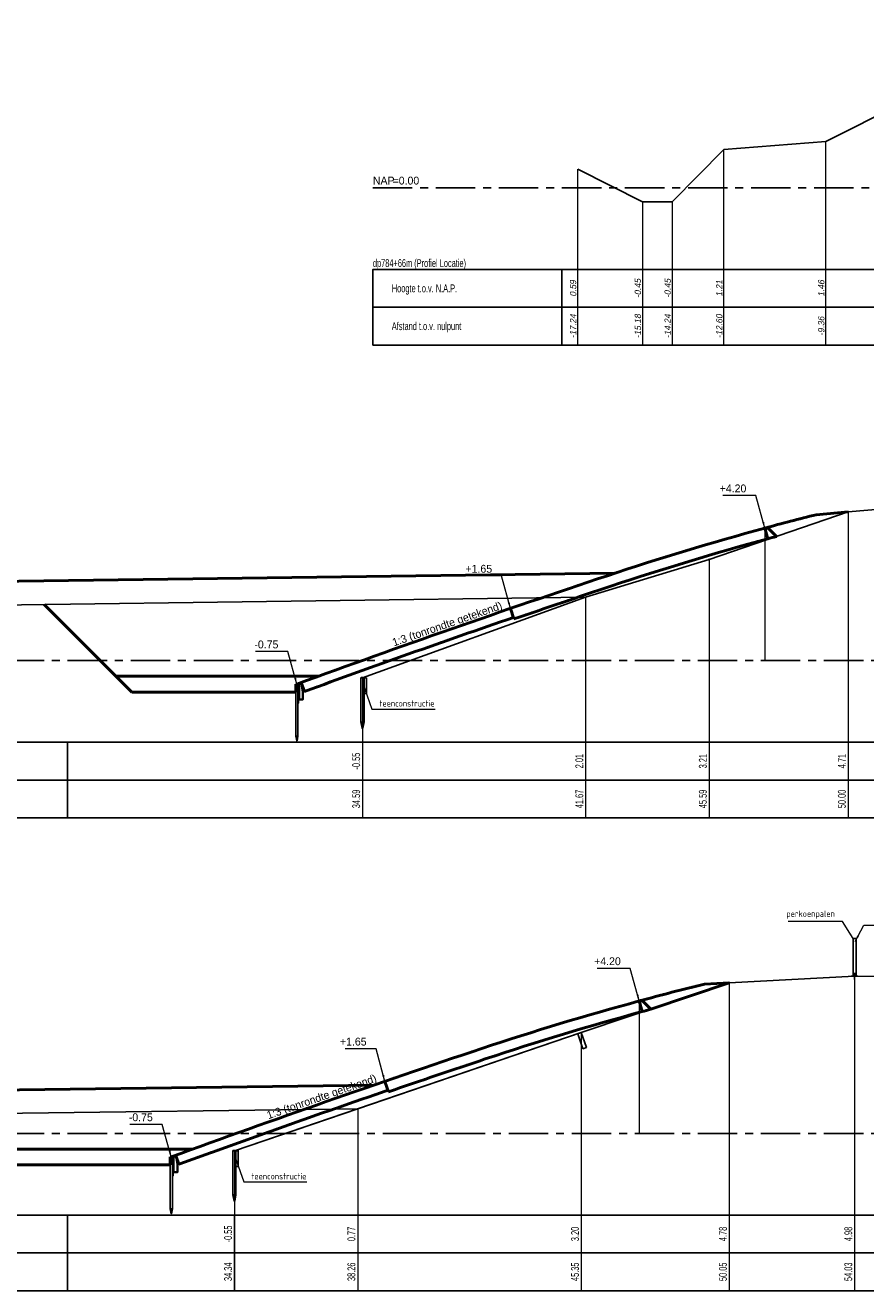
# Model space of a CAD drawing. Header units: metres. Extents: x -7 to 2281, y 7146 to 7816.
# Tile 25 of 29: x 2176 to 2203, y 7656 to 7696. Entities that reach past the tile are written whole.
import ezdxf
from ezdxf.enums import TextEntityAlignment as Align

# ---------------------------------------------------------------- set-up
doc = ezdxf.new("R2010")
doc.units = ezdxf.units.M
doc.linetypes.add('NAP', pattern=[20, 12.5, -2.5, 2.5, -2.5])
for name, color, linetype in [('887', 198, 'Continuous'), ('BS-BETONBAND', 255, 'Continuous'), ('BS-GRASVLAK', 1, 'Continuous'), ('BS-HEKWERK-KL-1_5M', 1, 'Continuous'), ('BS-KRUINLIJN', 1, 'Continuous'), ('BS-RASTER', 255, 'Continuous'), ('BS-STEENZETTINGSVLAK', 198, 'Continuous'), ('BS-TEENSCHOT-GECONSTRUEERD', 198, 'Continuous'), ('BS-ZANDLIJN', 32, 'Continuous'), ('DP-BS-profiel', 2, 'Continuous'), ('DP-Matenbalk', 7, 'Continuous'), ('DP-Matenbalk_bestaandehoogten', 6, 'Continuous'), ('DP-NAP-lijn', 5, 'NAP')]:
    doc.layers.add(name, color=color, linetype=linetype)
for name, color, linetype, lineweight in [('DP-BS-maatvoering', 2, 'Continuous', 20), ('DP-BS-matenbalk_verlenglijnen', 253, 'Continuous', 0), ('DP-Matenbalk_nwhoogten', 7, 'Continuous', 35), ('DP-NW-maatvoering', 7, 'Continuous', 35), ('DP-NW-matenbalk_verlenglijnen', 135, 'Continuous', 0), ('DP-NW-profiel', 4, 'Continuous', 50), ('DP-NW-teenschot', 2, 'Continuous', 25), ('DP-Uitvullaag', 1, 'Uitvullaag', 18), ('TM-Glooiing', 4, 'Continuous', 50)]:
    doc.layers.add(name, color=color, linetype=linetype, lineweight=lineweight)
doc.styles.add('bestomschr', font='isocp.shx', dxfattribs={"width": 0.96})
doc.styles.add('dp-besthgt', font='StagCAD.ttf', dxfattribs={"oblique": 10, "height": 0.2})
doc.styles.add('dp-nwhgt', font='StagCAD.ttf', dxfattribs={"height": 0.25})
doc.styles.add('StagCAD', font='StagCAD.ttf')
doc.linetypes.add('Uitvullaag', pattern='A,0,-0.005,[191,UITVULLAAG.shx,S=0.007,R=0,X=0,Y=0],-0.5', length=0.505)
doc.dimstyles.new('best-leader 1_100', dxfattribs={"dimscale": 0.1, "dimtxt": 2, "dimasz": 1.6, "dimexe": 0, "dimexo": 0, "dimgap": 0.8, "dimtad": 1, "dimrnd": 0.001, "dimzin": 1, "dimdsep": 46, "dimtxsty": 'bestomschr', "dimblk": 'RAD_PIJL', "dimcen": 0.09, "dimse1": 1, "dimse2": 1, "dimclrd": 212, "dimclre": 1, "dimclrt": 2, "dimazin": 0, "dimtfac": 1, "dimtix": 1, "dimtmove": 0, "dimatfit": 0, "dimfxl": 1, "dimtvp": 0.83, "dimtolj": 1, "dimtzin": 0, "dimlwd": 5, "dimarcsym": 0})
doc.dimstyles.new('leader 1_100', dxfattribs={"dimscale": 0.1, "dimtxt": 2.5, "dimasz": 2, "dimexe": 0, "dimexo": 0, "dimgap": 1, "dimtad": 1, "dimrnd": 0.001, "dimzin": 1, "dimdsep": 46, "dimtxsty": 'StagCAD', "dimblk": 'RAD_PIJL', "dimcen": 0.09, "dimse1": 1, "dimse2": 1, "dimclrd": 1, "dimclre": 1, "dimclrt": 7, "dimazin": 0, "dimtfac": 1, "dimtix": 1, "dimtmove": 0, "dimatfit": 0, "dimfxl": 1, "dimtvp": 0.83, "dimtolj": 1, "dimtzin": 0, "dimlwd": 15, "dimarcsym": 0})

# ---------------------------------------------------------------- blocks, each defined once
blk = doc.blocks.new('123', base_point=(750, -20.1))
at = {"layer": 'BS-HEKWERK-KL-1_5M'}
for points in [[(749.75, -20.35), (750.25, -19.85)], [(750.25, -20.35), (749.75, -19.85)]]:
    blk.add_lwpolyline(points, dxfattribs=at)
blk = doc.blocks.new('RAD_PIJL')
at = {"color": 1, "linetype": 'Continuous'}
blk.add_solid([(-2.83, -0.75), (-2.83, 0.75), (0, 0)], dxfattribs=at)
blk = doc.blocks.new('NWHO')
at = {"layer": 'DP-Matenbalk_nwhoogten', "style": 'dp-nwhgt'}
for tag, p in [('AFSTAND', (0.6, -0.013)), ('HOOGTE', (1.8, -0.013))]:
    blk.add_attdef(tag, text='', height=0.25, dxfattribs=at).set_placement(p, align=Align.BOTTOM_CENTER)
blk = doc.blocks.new('*U98')
at = {"layer": 'DP-NAP-lijn'}
blk.add_line((0, 0), (309.21, 0), dxfattribs=at)
at = {"layer": 'DP-NAP-lijn', "style": 'StagCAD'}
blk.add_text('NAP', height=2.5, dxfattribs=at).set_placement((0, 1))
blk.add_attdef('NAPLIJN', (6.25, 1), '', height=2.5, dxfattribs=at)
blk = doc.blocks.new('A$C1D5B72DA')
at = {"layer": 'DP-BS-profiel'}
blk.add_lwpolyline([(-40.57, -0.55), (-36.658, 0.775), (-36.658, 0.775), (-29.561, 3.197), (-24.868, 4.776), (-20.888, 4.985), (-17.332, 4.948), (-1.403, 3.642), (-1.203, 3.642), (-1.203, 2.686), (0, 2.642), (3.31, 2.523), (5.429, 2.3), (5.43, 2), (13.315, 0.566)], dxfattribs=at)
blk = doc.blocks.new('A$C279E5BED')
at = {"layer": 'DP-BS-profiel'}
blk.add_lwpolyline([(36.44, -3.8), (24.75, -1.4), (12.976, 0.58), (5.351, 2.294), (3.676, 2.505), (-1.298, 2.7), (-1.298, 3.736), (-1.578, 3.736), (-23.455, 5.002), (-26.82, 4.713), (-31.233, 3.209), (-35.152, 2.005), (-42.233, -0.55)], dxfattribs=at)
blk = doc.blocks.new('784-01')
at = {"layer": 'DP-NW-profiel'}
for p, q in [((14.102, 4.7), (14.194, 4.362)), ((14.103, 4.7), (14.205, 4.7)), ((6.028, 2.15), (6.142, 1.819)), ((-0.609, -0.199), (-0.506, -0.481))]:
    blk.add_line(p, q, dxfattribs=at)
for points in [[(14.102, 4.7, 0.014227), (9.105, 3.191, 0.007115), (-0.748, -0.25)], [(14.194, 4.362, -0.00082), (14.468, 4.436), (14.205, 4.7)], [(14.194, 4.362, 0.014227), (9.216, 2.859, 0.002214), (6.142, 1.819, 0.002214)], [(6.126, 1.866, 0.004799), (-0.506, -0.481, 0.004799)]]:
    blk.add_lwpolyline(points, format="xyb", dxfattribs=at)
at = {"layer": 'DP-NW-teenschot'}
blk.add_line((-0.783, -1.896), (-0.713, -1.896), dxfattribs=at)
at = {"layer": 'DP-NW-teenschot', "flags": 128}
blk.add_lwpolyline([(-0.742, -2.05), (-0.713, -1.896), (-0.713, -0.25), (-0.783, -0.25), (-0.783, -1.896), (-0.752, -2.05)], close=True, dxfattribs=at)
blk.add_lwpolyline([(-0.713, -0.25), (-0.693, -0.25), (-0.693, -0.85), (-0.713, -0.85)], dxfattribs=at)
at = {"layer": 'DP-NW-teenschot', "color": 3, "lineweight": 35, "flags": 128}
blk.add_lwpolyline([(-0.676, -0.735), (-0.676, -0.235), (-0.596, -0.235), (-0.556, -0.485), (-0.556, -0.735), (-0.676, -0.735)], dxfattribs=at)
at = {"layer": 'DP-Uitvullaag', "ltscale": 4, "flags": 128}
for points in [[(6.142, 1.819, -0.002214), (9.216, 2.859, -0.014227), (14.194, 4.362, -0.014227)], [(-0.556, -0.499, -0.004836), (6.126, 1.866)]]:
    blk.add_lwpolyline(points, format="xyb", dxfattribs=at)
at = {"layer": 'DP-NW-maatvoering', "style": 'StagCAD'}
blk.add_text('1:3 (tonrondte getekend)', height=0.25, rotation=19.0637, dxfattribs=at).set_placement((4.087, 1.474), align=Align.BOTTOM_CENTER)
at = {"layer": 'DP-NW-maatvoering', "color": 7, "char_height": 0.25, "attachment_point": 9, "style": 'StagCAD'}
for s, insert in [('\\A1;+4.20', (13.516, 5.832)), ('\\A1;+1.65', (5.449, 3.282)), ('\\A1;-0.75', (-1.334, 0.882))]:
    blk.add_mtext(s, dxfattribs=dict(at, insert=insert))
at = {"layer": 'DP-NW-maatvoering', "annotation_type": 0, "has_hookline": 1, "hookline_direction": 1}
for points, text_width in [([(14.102, 4.7), (13.816, 5.732), (13.616, 5.732)], 0.75), ([(6.028, 2.15), (5.749, 3.182), (5.549, 3.182)], 0.675), ([(-0.748, -0.25), (-1.034, 0.782), (-1.234, 0.782)], 0.725)]:
    blk.add_leader(points, dimstyle='leader 1_100', override={"dimgap": 1, "dimtad": 1}, dxfattribs=dict(at, text_width=text_width))
blk = doc.blocks.new('teenconstructie')
at = {"layer": 'DP-BS-profiel', "color": 1}
for p, q in [((-0.05, 0), (0.05, 0)), ((0, -1.6), (0, -1.44))]:
    blk.add_line(p, q, dxfattribs=at)
blk.add_lwpolyline([(-0.05, -1.4), (-0.05, 0), (-0.04, 0.01), (0.04, 0.01), (0.05, 0), (0.05, -1.4), (0.01, -1.6), (-0.01, -1.6)], close=True, dxfattribs=at)
blk.add_lwpolyline([(0.05, 0), (0.125, 0), (0.125, -0.5), (0.05, -0.5)], dxfattribs=at)
blk.add_ellipse((-0.021, -1.44), major_axis=(0, 0.04), ratio=0.525, start_param=4.712389, end_param=7.853982, dxfattribs=at)
at = {"layer": 'DP-BS-profiel', "color": 1, "extrusion": (0, 0, -1)}
blk.add_ellipse((0.021, -1.44), major_axis=(0, 0.04), ratio=0.525, start_param=4.712389, end_param=7.853982, dxfattribs=at)
at = {"layer": 'DP-BS-maatvoering', "color": 2, "insert": (0.537, -0.91), "char_height": 0.2, "attachment_point": 7, "style": 'bestomschr'}
blk.add_mtext('\\A1;teenconstructie', dxfattribs=at)
at = {"layer": 'DP-BS-maatvoering', "annotation_type": 0, "has_hookline": 1, "hookline_direction": 0, "text_width": 1.767}
blk.add_leader([(0, -0.15), (0.297, -0.99), (0.457, -0.99)], dimstyle='best-leader 1_100', override={"dimgap": 0.8, "dimtad": 1}, dxfattribs=at)

msp = doc.modelspace()

# ---------------------------------------------------------------- linework, layer by layer
at = {"layer": '887'}
msp.add_point((2186.967, 7675.228), dxfattribs=at)
at = {"layer": 'BS-BETONBAND'}
for p in [(2197.968, 7678.987), (2193.911, 7663.975)]:
    msp.add_point(p, dxfattribs=at)
at = {"layer": 'BS-GRASVLAK'}
for p in [(2198.604, 7665.554), (2198.604, 7665.554), (2193.911, 7663.975)]:
    msp.add_point(p, dxfattribs=at)
at = {"layer": 'BS-KRUINLIJN'}
for p in [(2202.38, 7680.491), (2198.604, 7665.554)]:
    msp.add_point(p, dxfattribs=at)
at = {"layer": 'BS-STEENZETTINGSVLAK'}
for p in [(2193.911, 7663.975), (2186.815, 7661.553), (2186.815, 7661.553), (2182.903, 7660.228)]:
    msp.add_point(p, dxfattribs=at)
at = {"layer": 'BS-TEENSCHOT-GECONSTRUEERD'}
msp.add_point((2182.903, 7660.228), dxfattribs=at)
at = {"layer": 'BS-ZANDLIJN'}
for p in [(2194.049, 7677.783), (2186.815, 7661.553)]:
    msp.add_point(p, dxfattribs=at)
at = {"layer": 'DP-BS-matenbalk_verlenglijnen'}
for p, q in [((2202.38, 7680.491), (2202.38, 7670.786)), ((2197.968, 7678.987), (2197.968, 7670.786)), ((2194.049, 7677.783), (2194.049, 7670.786)), ((2186.967, 7675.228), (2186.967, 7670.786)), ((2198.604, 7665.554), (2198.604, 7655.786)), ((2202.584, 7665.763), (2202.584, 7655.786)), ((2193.911, 7663.975), (2193.911, 7655.786)), ((2186.815, 7661.553), (2186.815, 7655.786)), ((2182.903, 7660.228), (2182.903, 7655.786))]:
    msp.add_line(p, q, dxfattribs=at)
for points in [[(2201.674, 7685.786), (2201.674, 7692.239)], [(2198.438, 7685.786), (2198.438, 7691.988)], [(2193.798, 7685.786), (2193.798, 7691.366)], [(2195.853, 7690.328), (2195.853, 7685.786)], [(2196.799, 7690.328), (2196.799, 7685.786)]]:
    msp.add_lwpolyline(points, dxfattribs=at)
for points in [[(2202.38, 7680.491, 0), (2202.38, 7680.491, 0)], [(2197.968, 7678.987, 0), (2197.968, 7678.987, 0)], [(2194.049, 7677.783, 0), (2194.049, 7677.783, 0)], [(2186.967, 7675.228, 0), (2186.967, 7675.228, 0)]]:
    msp.add_polyline3d(points, dxfattribs=at)
at = {"layer": 'DP-BS-profiel'}
for p, q in [((2159.705, 7677.333), (2194.049, 7677.783)), ((2154.98, 7661.136), (2186.815, 7661.553))]:
    msp.add_line(p, q, dxfattribs=at)
for points in [[(2210.148, 7695.93), (2208.768, 7695.807), (2201.674, 7692.239), (2198.438, 7691.988), (2196.799, 7690.328), (2195.853, 7690.328), (2193.798, 7691.366)], [(2232.877, 7678.283), (2232.877, 7678.283), (2227.902, 7678.478), (2227.902, 7679.514), (2227.622, 7679.514), (2205.745, 7680.78), (2202.38, 7680.491), (2197.968, 7678.987), (2194.049, 7677.783), (2186.967, 7675.228)], [(2202.534, 7665.763), (2202.534, 7666.963), (2202.634, 7666.963), (2202.634, 7665.763)], [(2182.903, 7660.228), (2186.815, 7661.553), (2186.815, 7661.553), (2193.911, 7663.975), (2198.604, 7665.554), (2202.584, 7665.763), (2206.14, 7665.726), (2222.069, 7664.421), (2222.269, 7664.421), (2222.269, 7663.464), (2223.472, 7663.421), (2226.783, 7663.301)]]:
    msp.add_lwpolyline(points, dxfattribs=at)
msp.add_lwpolyline([(2193.959, 7663.463), (2194.073, 7663.502), (2193.911, 7663.975), (2193.798, 7663.937)], close=True, dxfattribs=at)
at = {"layer": 'DP-Matenbalk'}
msp.add_line((2238.69, 7655.786), (2182.903, 7655.786), dxfattribs=at)
for points in [[(2193.298, 7685.786), (2187.298, 7685.786), (2187.298, 7688.186), (2193.298, 7688.186)], [(2193.298, 7688.186), (2219.22, 7688.186)], [(2193.298, 7688.186), (2193.298, 7685.786)], [(2187.298, 7686.986), (2193.298, 7686.986)], [(2193.298, 7686.986), (2219.22, 7686.986)], [(2219.22, 7685.786), (2193.298, 7685.786)], [(2182.903, 7655.786), (2171.612, 7655.786), (2171.612, 7658.186), (2182.903, 7658.186)], [(2182.903, 7658.186), (2182.903, 7655.786)], [(2182.903, 7658.186), (2238.69, 7658.186)], [(2171.612, 7656.986), (2182.903, 7656.986)], [(2182.903, 7656.986), (2238.69, 7656.986)]]:
    msp.add_lwpolyline(points, dxfattribs=at)
for points in [[(2171.612, 7673.186, 0), (2244.221, 7673.186, 0)], [(2171.612, 7673.186, 0), (2171.612, 7670.786, 0), (2177.612, 7670.786, 0), (2244.221, 7670.786, 0)], [(2177.612, 7673.186, 0), (2177.612, 7670.786, 0)], [(2177.612, 7673.186, 0), (2177.612, 7673.186, 0)], [(2171.612, 7671.986, 0), (2244.221, 7671.986, 0)], [(2177.612, 7671.986, 0), (2177.612, 7671.986, 0)], [(2177.612, 7658.186, 0), (2177.612, 7655.786, 0)]]:
    msp.add_polyline3d(points, dxfattribs=at)
at = {"layer": 'DP-Matenbalk_bestaandehoogten'}
msp.add_lwpolyline([(2182.903, 7656.986), (2182.903, 7656.986)], dxfattribs=at)
msp.add_polyline3d([(2194.049, 7671.986, 0), (2194.049, 7671.986, 0)], dxfattribs=at)
at = {"layer": 'DP-NAP-lijn', "ltscale": 0.1}
msp.add_line((2171.612, 7675.778), (2258.107, 7675.778), dxfattribs=at)
msp.add_lwpolyline([(2171.612, 7660.778), (2258.107, 7660.778)], dxfattribs=at)
at = {"layer": 'DP-NW-matenbalk_verlenglijnen'}
for points in [[(2199.735, 7679.978), (2199.735, 7675.778)], [(2195.751, 7664.978), (2195.751, 7660.778)]]:
    msp.add_lwpolyline(points, dxfattribs=at)
at = {"layer": 'DP-NW-profiel'}
for p, q in [((2201.367, 7680.404), (2202.38, 7680.491)), ((2196.115, 7664.717), (2198.604, 7665.554))]:
    msp.add_line(p, q, dxfattribs=at)
msp.add_lwpolyline([(2195.751, 7664.978, -0.006147), (2197.825, 7665.513)], format="xyb", dxfattribs=at)
msp.add_lwpolyline([(2197.825, 7665.513), (2198.604, 7665.554)], dxfattribs=at)
msp.add_arc((2222.536, 7595.908), 87.108, 104.06498, 105.1745, dxfattribs=at)
at = {"layer": 'TM-Glooiing'}
for p, q in [((2159.695, 7678.083), (2194.968, 7678.546)), ((2179.65, 7674.778), (2176.87, 7677.558)), ((2185.572, 7675.278), (2179.15, 7675.278)), ((2184.85, 7674.778), (2179.65, 7674.778)), ((2184.85, 7674.778), (2184.85, 7675.028)), ((2184.85, 7675.028), (2184.885, 7675.028)), ((2154.97, 7661.886), (2187.332, 7662.31)), ((2181.588, 7660.278), (2175.166, 7660.278)), ((2180.866, 7659.778), (2180.866, 7660.028)), ((2180.866, 7660.028), (2180.901, 7660.028)), ((2180.866, 7659.778), (2175.666, 7659.778))]:
    msp.add_line(p, q, dxfattribs=at)

# ---------------------------------------------------------------- block references
for p in [(2185.633, 7675.278), (2181.649, 7660.278)]:
    msp.add_blockref('784-01', p)
at = {"layer": 'BS-RASTER', "xscale": 0.3, "yscale": 0.3, "zscale": 0.3, "rotation": 314.999999}
msp.add_blockref('123', (2202.584, 7665.763), dxfattribs=at)
at = {"layer": 'DP-BS-profiel'}
for p in [(2186.967, 7675.228), (2182.903, 7660.228)]:
    msp.add_blockref('teenconstructie', p, dxfattribs=at)
at = {"layer": 'DP-Matenbalk_nwhoogten'}
ref = msp.add_blockref('NWHO', (2193.798, 7685.786), dxfattribs=dict(at, rotation=90.00000000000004))
ref.add_attrib('AFSTAND', '-17.24', dxfattribs={"layer": 'DP-Matenbalk_bestaandehoogten', "height": 0.2, "rotation": 90, "style": 'dp-besthgt', "oblique": 10}).set_placement((2193.811, 7686.386), align=Align.BOTTOM_CENTER)
ref.add_attrib('HOOGTE', '0.59', dxfattribs={"layer": 'DP-Matenbalk_bestaandehoogten', "height": 0.2, "rotation": 90, "style": 'dp-besthgt', "oblique": 10}).set_placement((2193.811, 7687.586), align=Align.BOTTOM_CENTER)
ref = msp.add_blockref('NWHO', (2195.853, 7685.786), dxfattribs=dict(at, rotation=90.00000000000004))
ref.add_attrib('AFSTAND', '-15.18', dxfattribs={"layer": 'DP-Matenbalk_bestaandehoogten', "height": 0.2, "rotation": 90, "style": 'dp-besthgt', "oblique": 10}).set_placement((2195.866, 7686.386), align=Align.BOTTOM_CENTER)
ref.add_attrib('HOOGTE', '-0.45', dxfattribs={"layer": 'DP-Matenbalk_bestaandehoogten', "height": 0.2, "rotation": 90, "style": 'dp-besthgt', "oblique": 10}).set_placement((2195.866, 7687.586), align=Align.BOTTOM_CENTER)
ref = msp.add_blockref('NWHO', (2196.799, 7685.786), dxfattribs=dict(at, rotation=90.00000000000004))
ref.add_attrib('AFSTAND', '-14.24', dxfattribs={"layer": 'DP-Matenbalk_bestaandehoogten', "height": 0.2, "rotation": 90, "style": 'dp-besthgt', "oblique": 10}).set_placement((2196.812, 7686.386), align=Align.BOTTOM_CENTER)
ref.add_attrib('HOOGTE', '-0.45', dxfattribs={"layer": 'DP-Matenbalk_bestaandehoogten', "height": 0.2, "rotation": 90, "style": 'dp-besthgt', "oblique": 10}).set_placement((2196.812, 7687.586), align=Align.BOTTOM_CENTER)
ref = msp.add_blockref('NWHO', (2198.438, 7685.786), dxfattribs=dict(at, rotation=90.00000000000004))
ref.add_attrib('AFSTAND', '-12.60', dxfattribs={"layer": 'DP-Matenbalk_bestaandehoogten', "height": 0.2, "rotation": 90, "style": 'dp-besthgt', "oblique": 10}).set_placement((2198.451, 7686.386), align=Align.BOTTOM_CENTER)
ref.add_attrib('HOOGTE', '1.21', dxfattribs={"layer": 'DP-Matenbalk_bestaandehoogten', "height": 0.2, "rotation": 90, "style": 'dp-besthgt', "oblique": 10}).set_placement((2198.451, 7687.586), align=Align.BOTTOM_CENTER)
ref = msp.add_blockref('NWHO', (2201.674, 7685.786), dxfattribs=dict(at, rotation=90.00000000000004))
ref.add_attrib('AFSTAND', '-9.36', dxfattribs={"layer": 'DP-Matenbalk_bestaandehoogten', "height": 0.2, "rotation": 90, "style": 'dp-besthgt', "oblique": 10}).set_placement((2201.687, 7686.386), align=Align.BOTTOM_CENTER)
ref.add_attrib('HOOGTE', '1.46', dxfattribs={"layer": 'DP-Matenbalk_bestaandehoogten', "height": 0.2, "rotation": 90, "style": 'dp-besthgt', "oblique": 10}).set_placement((2201.687, 7687.586), align=Align.BOTTOM_CENTER)
at = {"layer": 'DP-NAP-lijn', "ltscale": 0.1, "xscale": 0.1, "yscale": 0.1, "zscale": 0.1}
msp.add_blockref('*U98', (2187.298, 7690.778), dxfattribs=at).add_auto_attribs({'NAPLIJN': '=0.00'})
at = {"layer": 'DP-NW-profiel'}
for name, p in [('A$C279E5BED', (2229.2, 7675.778)), ('A$C1D5B72DA', (2223.472, 7660.778))]:
    msp.add_blockref(name, p, dxfattribs=at)

# ---------------------------------------------------------------- texts
at = {"layer": 'DP-BS-maatvoering', "color": 2, "insert": (2201.957, 7667.584), "char_height": 0.2, "attachment_point": 9, "style": 'bestomschr'}
msp.add_mtext('\\A1;perkoenpalen', dxfattribs=at)
at = {"layer": 'DP-Matenbalk', "width": 0.68}
msp.add_text('dp784+66m (Profiel Locatie) ', height=0.25, dxfattribs=at).set_placement((2187.298, 7688.186), align=Align.BOTTOM_LEFT)
for s, p in [('Hoogte t.o.v. N.A.P.', (2187.898, 7687.586)), ('Afstand t.o.v. nulpunt', (2187.898, 7686.386))]:
    msp.add_text(s, height=0.25, dxfattribs=at).set_placement(p, align=Align.MIDDLE_LEFT)
at = {"layer": 'DP-Matenbalk_bestaandehoogten', "width": 0.68}
for s, p in [('-0.55', (2186.967, 7672.586)), ('2.01', (2194.049, 7672.586)), ('3.21', (2197.968, 7672.586)), ('4.71', (2202.38, 7672.586)), ('34.59', (2186.967, 7671.386)), ('41.67', (2194.049, 7671.386)), ('45.59', (2197.968, 7671.386)), ('50.00', (2202.38, 7671.386)), ('-0.55', (2182.903, 7657.586)), ('0.77', (2186.815, 7657.586)), ('3.20', (2193.911, 7657.586)), ('4.78', (2198.604, 7657.586)), ('4.98', (2202.584, 7657.586)), ('34.34', (2182.903, 7656.386)), ('38.26', (2186.815, 7656.386)), ('45.35', (2193.911, 7656.386)), ('50.05', (2198.604, 7656.386)), ('54.03', (2202.584, 7656.386))]:
    msp.add_text(s, height=0.25, rotation=90, dxfattribs=at).set_placement(p, align=Align.BOTTOM_CENTER)

# ---------------------------------------------------------------- leaders
at = {"layer": 'DP-BS-maatvoering', "annotation_type": 0, "has_hookline": 1, "hookline_direction": 1, "text_width": 1.485}
msp.add_leader([(2202.534, 7666.963), (2202.197, 7667.504), (2202.037, 7667.504)], dimstyle='best-leader 1_100', override={"dimgap": 0.8, "dimtad": 1}, dxfattribs=at)
at = {"layer": 'DP-NW-maatvoering', "annotation_type": 0, "has_hookline": 1, "hookline_direction": 0, "text_width": 3.579}
msp.add_leader([(2202.601, 7666.864), (2202.879, 7667.385), (2203.079, 7667.385)], dimstyle='leader 1_100', dxfattribs=at)

doc.saveas('drawing.dxf')
